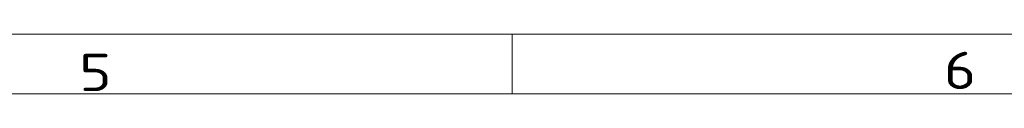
# Model space of a CAD drawing. Extents: x 0 to 420, y 0 to 297.
# Tile 98 of 99: x 263.6 to 329.54, y 290.5 to 294.5. Entities that reach past the tile are written whole.
import ezdxf
from ezdxf.enums import TextEntityAlignment as Align

# ---------------------------------------------------------------- set-up
doc = ezdxf.new("R2010")
doc.units = 0
doc.layers.add('10', color=7, linetype='Continuous', lineweight=13)
doc.styles.get("Standard").update_dxf_attribs({"font": 'isocp.shx'})

# ---------------------------------------------------------------- blocks, each defined once
blk = doc.blocks.new('BLOCK210')
at = {"layer": '10', "color": 7, "lineweight": 5}
blk.add_text('5', height=2.5, dxfattribs=at).set_placement((267.588, 290.686), (269.756, 290.686), align=Align.FIT)
blk = doc.blocks.new('BLOCK211')
at = {"layer": '10', "color": 7, "lineweight": 5}
blk.add_text('6', height=2.5, dxfattribs=at).set_placement((325.492, 290.822), (327.66, 290.822), align=Align.FIT)

msp = doc.modelspace()

# ---------------------------------------------------------------- linework, layer by layer
at = {"layer": '10', "color": 7, "lineweight": 5}
for p, q in [((2.5, 294.5), (417.5, 294.5)), ((6.5, 290.5), (413.5, 290.5))]:
    msp.add_line(p, q, dxfattribs=at)
at = {"layer": '10', "color": 7, "lineweight": 5, "ltscale": 0.1}
msp.add_line((296.5714, 290.5), (296.5714, 294.5), dxfattribs=at)

# ---------------------------------------------------------------- block references
at = {"layer": '10', "lineweight": 0}
for name in ['BLOCK210', 'BLOCK211']:
    msp.add_blockref(name, (0, 0), dxfattribs=at)

doc.saveas('drawing.dxf')
